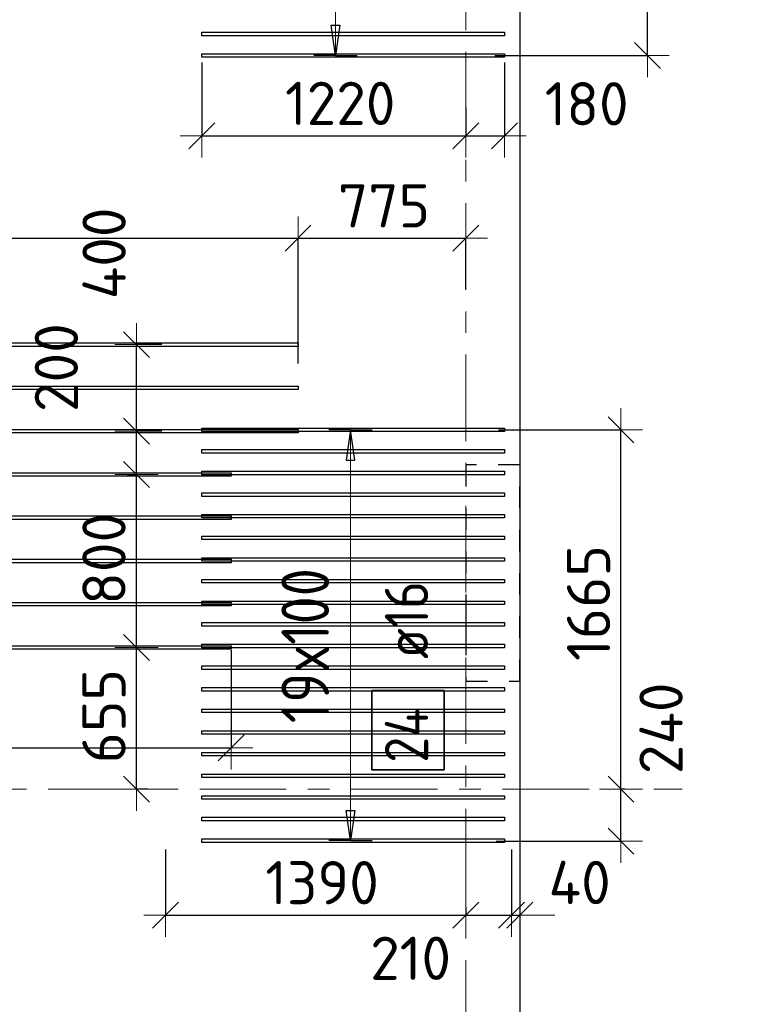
# Model space of a CAD drawing. Header units: metres. Extents: x -38 to 97, y -15 to 21.
# Tile 52 of 256: x 59.54 to 62.97, y 8.01 to 12.56. Entities that reach past the tile are written whole.
import ezdxf

# ---------------------------------------------------------------- set-up
doc = ezdxf.new("R2010")
doc.units = ezdxf.units.M
doc.header["$PDMODE"] = 65
for name, pattern in [('______11', [0.5, 0.4, -0.05, 0, -0.05]), ('______2', [0.0405, 0.03, -0.0105]), ('______5', [1.1, 0.8, -0.1, 0.1, -0.1])]:
    doc.linetypes.add(name, pattern=pattern)
for name, color, linetype, lineweight in [('XR$2$Осевая линия (1)', 7, '______5', 13), ('XR$6$Перекрытие (1)', 7, 'Continuous', 35), ('XR$6$Размерная линия (1)', 7, 'Continuous', 13)]:
    doc.layers.add(name, color=color, linetype=linetype, lineweight=lineweight)
doc.layers.add('XR$6$Арм.стержн.Доп. Арм верхн.зоны Х', color=7, linetype='Continuous', lineweight=35, true_color=0x8c8cff)
doc.layers.add('XR$7$Стена_ бетон несущ.', color=7, linetype='Continuous', lineweight=70, true_color=0xb4b496)
doc.styles.add('ISOCPEUR', font='txt')
doc.dimstyles.new('DIMSTYLE_3', dxfattribs={"dimtxt": 0.2, "dimasz": 0.2, "dimexe": 0, "dimexo": 0, "dimgap": 0.1, "dimtad": 2, "dimdec": 0, "dimlfac": 1000, "dimrnd": 5, "dimzin": 12, "dimdsep": 46, "dimtxsty": 'ISOCPEUR', "dimblk1": 'ALL_ML_STRICH', "dimblk2": 'ALL_ML_STRICH', "dimsah": 1, "dimcen": 0, "dimclrd": 7, "dimclre": 256, "dimclrt": 7, "dimadec": 0, "dimazin": 0, "dimtfac": 1, "dimtdec": 0, "dimtix": 1, "dimtmove": 2, "dimatfit": 3, "dimfxl": 0, "dimtzin": 0, "dimlwd": 0, "dimlwe": -3, "dimarcsym": 0})
doc.dimstyles.new('DIMSTYLE_36', dxfattribs={"dimtxt": 0.2, "dimasz": 0.2, "dimexe": 0, "dimexo": 0, "dimgap": 0.1, "dimtad": 2, "dimdec": 0, "dimlfac": 1000, "dimrnd": 5, "dimzin": 12, "dimdsep": 46, "dimtxsty": 'ISOCPEUR', "dimblk1": 'ALL_ML_STRICH', "dimblk2": 'ALL_ML_STRICH', "dimsah": 1, "dimcen": 0, "dimclrd": 7, "dimclre": 256, "dimclrt": 7, "dimadec": 0, "dimazin": 0, "dimtfac": 1, "dimtdec": 0, "dimtix": 1, "dimtmove": 2, "dimatfit": 3, "dimfxl": 0, "dimtvp": 1.2, "dimtzin": 0, "dimlwd": 0, "dimlwe": -3, "dimarcsym": 0})
doc.dimstyles.new('DIMSTYLE_37', dxfattribs={"dimtxt": 0.2, "dimasz": 0.2, "dimexe": 0, "dimexo": 0, "dimgap": 0.1, "dimtad": 0, "dimdec": 0, "dimlfac": 1000, "dimrnd": 5, "dimzin": 12, "dimdsep": 46, "dimtxsty": 'ISOCPEUR', "dimblk1": 'ALL_ML_STRICH', "dimblk2": 'ALL_ML_STRICH', "dimsah": 1, "dimcen": 0, "dimclrd": 7, "dimclre": 256, "dimclrt": 7, "dimadec": 0, "dimazin": 0, "dimtfac": 1, "dimtdec": 0, "dimtix": 1, "dimtmove": 2, "dimatfit": 3, "dimfxl": 0, "dimtvp": 1.2, "dimtzin": 0, "dimlwd": 0, "dimlwe": -3, "dimarcsym": 0})

# ---------------------------------------------------------------- blocks, each defined once
blk = doc.blocks.new('ALL_ML_STRICH')
at = {"color": 0, "linetype": 'ByBlock', "lineweight": -2}
for p, q in [((0, -0.5), (0, 0.5)), ((-0.3, -0.3), (0.3, 0.3)), ((-1, 0), (0.5, 0))]:
    blk.add_line(p, q, dxfattribs=at)
blk = doc.blocks.new('*D1070')
at = {"layer": 'DEFPOINTS', "color": 7, "linetype": 'Continuous', "lineweight": 13, "transparency": 33554687}
for p in [(56.9245, 11.548), (56.9245, 10.9947), (60.8245, 10.9493)]:
    blk.add_point(p, dxfattribs=at)
at = {"layer": 'XR$6$Размерная линия (1)', "color": 9, "linetype": 'Continuous', "lineweight": -2, "true_color": 0xc7c7c7, "transparency": 33554687}
for p, q in [((56.9245, 11.0147), (56.9245, 11.548)), ((60.8245, 10.9693), (60.8245, 11.548))]:
    blk.add_line(p, q, dxfattribs=at)
at = {"layer": 'XR$6$Размерная линия (1)', "color": 7, "linetype": 'Continuous', "lineweight": -2, "transparency": 33554687}
blk.add_line((56.9245, 11.548), (60.8245, 11.548), dxfattribs=at)
at = {"layer": 'XR$6$Размерная линия (1)', "color": 7, "linetype": 'Continuous', "lineweight": 13, "transparency": 33554687, "xscale": 0.2, "yscale": 0.2, "zscale": 0.2, "rotation": 180}
blk.add_blockref('ALL_ML_STRICH', (56.9245, 11.548), dxfattribs=at)
at = {"layer": 'XR$6$Размерная линия (1)', "color": 7, "linetype": 'Continuous', "lineweight": 13, "transparency": 33554687, "xscale": 0.2, "yscale": 0.2, "zscale": 0.2}
blk.add_blockref('ALL_ML_STRICH', (60.8245, 11.548), dxfattribs=at)
at = {"layer": 'XR$6$Размерная линия (1)', "color": 7, "linetype": 'Continuous', "lineweight": 13, "transparency": 33554687, "insert": (58.8845, 11.698), "char_height": 0.2, "width": 0.8, "attachment_point": 5, "style": 'ISOCPEUR'}
blk.add_mtext('\\A1;{3900}', dxfattribs=at)
blk = doc.blocks.new('*D1071')
at = {"layer": 'DEFPOINTS', "color": 7, "linetype": 'Continuous', "lineweight": 13, "transparency": 33554687}
for p in [(60.8245, 11.548), (61.6, 11.2932), (60.8245, 10.9493)]:
    blk.add_point(p, dxfattribs=at)
at = {"layer": 'XR$6$Размерная линия (1)', "color": 9, "linetype": 'Continuous', "lineweight": -2, "true_color": 0xc7c7c7, "transparency": 33554687}
for p, q in [((60.8245, 10.9693), (60.8245, 11.548)), ((61.6, 11.3132), (61.6, 11.548))]:
    blk.add_line(p, q, dxfattribs=at)
at = {"layer": 'XR$6$Размерная линия (1)', "color": 7, "linetype": 'Continuous', "lineweight": -2, "transparency": 33554687}
blk.add_line((60.8245, 11.548), (61.6, 11.548), dxfattribs=at)
at = {"layer": 'XR$6$Размерная линия (1)', "color": 7, "linetype": 'Continuous', "lineweight": 13, "transparency": 33554687, "xscale": 0.2, "yscale": 0.2, "zscale": 0.2, "rotation": 180}
blk.add_blockref('ALL_ML_STRICH', (60.8245, 11.548), dxfattribs=at)
at = {"layer": 'XR$6$Размерная линия (1)', "color": 7, "linetype": 'Continuous', "lineweight": 13, "transparency": 33554687, "xscale": 0.2, "yscale": 0.2, "zscale": 0.2}
blk.add_blockref('ALL_ML_STRICH', (61.6, 11.548), dxfattribs=at)
at = {"layer": 'XR$6$Размерная линия (1)', "color": 7, "linetype": 'Continuous', "lineweight": 13, "transparency": 33554687, "insert": (61.2222, 11.698), "char_height": 0.2, "width": 0.6, "attachment_point": 5, "style": 'ISOCPEUR'}
blk.add_mtext('\\A1;{775}', dxfattribs=at)
blk = doc.blocks.new('*D1155')
at = {"layer": 'DEFPOINTS', "color": 7, "linetype": 'Continuous', "lineweight": 13, "transparency": 33554687}
for p in [(60.2118, 8.7415), (61.6, 8.4748), (60.2118, 8.4182)]:
    blk.add_point(p, dxfattribs=at)
at = {"layer": 'XR$6$Размерная линия (1)', "color": 9, "linetype": 'Continuous', "lineweight": -2, "true_color": 0xc7c7c7, "transparency": 33554687}
for p, q in [((60.2118, 8.7215), (60.2118, 8.4182)), ((61.6, 8.4548), (61.6, 8.4182))]:
    blk.add_line(p, q, dxfattribs=at)
at = {"layer": 'XR$6$Размерная линия (1)', "color": 7, "linetype": 'Continuous', "lineweight": -2, "transparency": 33554687}
blk.add_line((60.2118, 8.4182), (61.6, 8.4182), dxfattribs=at)
at = {"layer": 'XR$6$Размерная линия (1)', "color": 7, "linetype": 'Continuous', "lineweight": 13, "transparency": 33554687, "xscale": 0.2, "yscale": 0.2, "zscale": 0.2, "rotation": 180}
blk.add_blockref('ALL_ML_STRICH', (60.2118, 8.4182), dxfattribs=at)
at = {"layer": 'XR$6$Размерная линия (1)', "color": 7, "linetype": 'Continuous', "lineweight": 13, "transparency": 33554687, "xscale": 0.2, "yscale": 0.2, "zscale": 0.2}
blk.add_blockref('ALL_ML_STRICH', (61.6, 8.4182), dxfattribs=at)
at = {"layer": 'XR$6$Размерная линия (1)', "color": 7, "linetype": 'Continuous', "lineweight": 13, "transparency": 33554687, "insert": (60.9359, 8.5682), "char_height": 0.2, "width": 0.8, "attachment_point": 5, "style": 'ISOCPEUR'}
blk.add_mtext('\\A1;{1390}', dxfattribs=at)
blk = doc.blocks.new('*D1156')
at = {"layer": 'DEFPOINTS', "color": 7, "linetype": 'Continuous', "lineweight": 13, "transparency": 33554687}
for p in [(61.8118, 8.7415), (61.6, 8.4748), (61.6, 8.4182)]:
    blk.add_point(p, dxfattribs=at)
at = {"layer": 'XR$6$Размерная линия (1)', "color": 9, "linetype": 'Continuous', "lineweight": -2, "true_color": 0xc7c7c7, "transparency": 33554687}
for p, q in [((61.8118, 8.7215), (61.8118, 8.4182)), ((61.6, 8.4548), (61.6, 8.4182))]:
    blk.add_line(p, q, dxfattribs=at)
at = {"layer": 'XR$6$Размерная линия (1)', "color": 7, "linetype": 'Continuous', "lineweight": -2, "transparency": 33554687}
blk.add_line((61.6, 8.4182), (61.8118, 8.4182), dxfattribs=at)
at = {"layer": 'XR$6$Размерная линия (1)', "color": 7, "linetype": 'Continuous', "lineweight": 13, "transparency": 33554687, "xscale": 0.2, "yscale": 0.2, "zscale": 0.2, "rotation": 180}
blk.add_blockref('ALL_ML_STRICH', (61.6, 8.4182), dxfattribs=at)
at = {"layer": 'XR$6$Размерная линия (1)', "color": 7, "linetype": 'Continuous', "lineweight": 13, "transparency": 33554687, "xscale": 0.2, "yscale": 0.2, "zscale": 0.2}
blk.add_blockref('ALL_ML_STRICH', (61.8118, 8.4182), dxfattribs=at)
at = {"layer": 'XR$6$Размерная линия (1)', "color": 7, "linetype": 'Continuous', "lineweight": 13, "transparency": 33554687, "insert": (61.3451, 8.2187), "char_height": 0.2, "width": 0.6, "attachment_point": 5, "style": 'ISOCPEUR'}
blk.add_mtext('\\A1;{210}', dxfattribs=at)
blk = doc.blocks.new('*D1157')
at = {"layer": 'DEFPOINTS', "color": 7, "linetype": 'Continuous', "lineweight": 13, "transparency": 33554687}
for p in [(61.8118, 8.7415), (61.85, 8.7402), (61.8118, 8.4182)]:
    blk.add_point(p, dxfattribs=at)
at = {"layer": 'XR$6$Размерная линия (1)', "color": 9, "linetype": 'Continuous', "lineweight": -2, "true_color": 0xc7c7c7, "transparency": 33554687}
for p, q in [((61.8118, 8.7215), (61.8118, 8.4182)), ((61.85, 8.7202), (61.85, 8.4182))]:
    blk.add_line(p, q, dxfattribs=at)
at = {"layer": 'XR$6$Размерная линия (1)', "color": 7, "linetype": 'Continuous', "lineweight": -2, "transparency": 33554687}
blk.add_line((61.8118, 8.4182), (61.85, 8.4182), dxfattribs=at)
at = {"layer": 'XR$6$Размерная линия (1)', "color": 7, "linetype": 'Continuous', "lineweight": 13, "transparency": 33554687, "xscale": 0.2, "yscale": 0.2, "zscale": 0.2}
blk.add_blockref('ALL_ML_STRICH', (61.85, 8.4182), dxfattribs=at)
at = {"layer": 'XR$6$Размерная линия (1)', "color": 7, "linetype": 'Continuous', "lineweight": 13, "transparency": 33554687, "xscale": 0.2, "yscale": 0.2, "zscale": 0.2, "rotation": 180}
blk.add_blockref('ALL_ML_STRICH', (61.8118, 8.4182), dxfattribs=at)
at = {"layer": 'XR$6$Размерная линия (1)', "color": 7, "linetype": 'Continuous', "lineweight": 13, "transparency": 33554687, "insert": (62.1266, 8.5691), "char_height": 0.2, "width": 0.4, "attachment_point": 5, "style": 'ISOCPEUR'}
blk.add_mtext('\\A1;{40}', dxfattribs=at)
blk = doc.blocks.new('*D1161')
at = {"layer": 'DEFPOINTS', "color": 7, "linetype": 'Continuous', "lineweight": 13, "transparency": 33554687}
for p in [(57.645, 9.6639), (60.515, 9.6639), (57.645, 9.1921)]:
    blk.add_point(p, dxfattribs=at)
at = {"layer": 'XR$6$Размерная линия (1)', "color": 9, "linetype": 'Continuous', "lineweight": -2, "true_color": 0xc7c7c7, "transparency": 33554687}
for p, q in [((57.645, 9.6439), (57.645, 9.1921)), ((60.515, 9.6439), (60.515, 9.1921))]:
    blk.add_line(p, q, dxfattribs=at)
at = {"layer": 'XR$6$Размерная линия (1)', "color": 7, "linetype": 'Continuous', "lineweight": -2, "transparency": 33554687}
blk.add_line((57.645, 9.1921), (60.515, 9.1921), dxfattribs=at)
at = {"layer": 'XR$6$Размерная линия (1)', "color": 7, "linetype": 'Continuous', "lineweight": 13, "transparency": 33554687, "xscale": 0.2, "yscale": 0.2, "zscale": 0.2, "rotation": 180}
blk.add_blockref('ALL_ML_STRICH', (57.645, 9.1921), dxfattribs=at)
at = {"layer": 'XR$6$Размерная линия (1)', "color": 7, "linetype": 'Continuous', "lineweight": 13, "transparency": 33554687, "xscale": 0.2, "yscale": 0.2, "zscale": 0.2}
blk.add_blockref('ALL_ML_STRICH', (60.515, 9.1921), dxfattribs=at)
at = {"layer": 'XR$6$Размерная линия (1)', "color": 7, "linetype": 'Continuous', "lineweight": 13, "transparency": 33554687, "insert": (59.09, 9.3421), "char_height": 0.2, "width": 0.8, "attachment_point": 5, "style": 'ISOCPEUR'}
blk.add_mtext('\\A1;{2870}', dxfattribs=at)
blk = doc.blocks.new('*D1162')
at = {"layer": 'DEFPOINTS', "color": 7, "linetype": 'Continuous', "lineweight": 13, "transparency": 33554687}
for p in [(60.1183, 9.6559), (60.0776, 9), (60.1507, 9)]:
    blk.add_point(p, dxfattribs=at)
at = {"layer": 'XR$6$Размерная линия (1)', "color": 9, "linetype": 'Continuous', "lineweight": -2, "true_color": 0xc7c7c7, "transparency": 33554687}
for p, q in [((60.0776, 9.6559), (60.0776, 9.6559)), ((60.1307, 9), (60.0776, 9))]:
    blk.add_line(p, q, dxfattribs=at)
at = {"layer": 'XR$6$Размерная линия (1)', "color": 7, "linetype": 'Continuous', "lineweight": -2, "transparency": 33554687}
blk.add_line((60.0776, 9), (60.0776, 9.6559), dxfattribs=at)
at = {"layer": 'XR$6$Размерная линия (1)', "color": 7, "linetype": 'Continuous', "lineweight": 13, "transparency": 33554687, "xscale": 0.2, "yscale": 0.2, "zscale": 0.2}
for p, rotation in [((60.0776, 9.6559), 90), ((60.0776, 9), 270)]:
    blk.add_blockref('ALL_ML_STRICH', p, dxfattribs=dict(at, rotation=rotation))
at = {"layer": 'XR$6$Размерная линия (1)', "color": 7, "linetype": 'Continuous', "lineweight": 13, "transparency": 33554687, "insert": (59.9276, 9.3379), "char_height": 0.2, "width": 0.6, "attachment_point": 5, "rotation": 90, "style": 'ISOCPEUR'}
blk.add_mtext('\\A1;{655}', dxfattribs=at)
blk = doc.blocks.new('*D1163')
at = {"layer": 'DEFPOINTS', "color": 7, "linetype": 'Continuous', "lineweight": 13, "transparency": 33554687}
for p in [(60.0145, 10.4559), (60.0776, 9.6559), (60.1183, 9.6559)]:
    blk.add_point(p, dxfattribs=at)
at = {"layer": 'XR$6$Размерная линия (1)', "color": 9, "linetype": 'Continuous', "lineweight": -2, "true_color": 0xc7c7c7, "transparency": 33554687}
for p, q in [((60.0345, 10.4559), (60.0776, 10.4559)), ((60.0776, 9.6559), (60.0776, 9.6559))]:
    blk.add_line(p, q, dxfattribs=at)
at = {"layer": 'XR$6$Размерная линия (1)', "color": 7, "linetype": 'Continuous', "lineweight": -2, "transparency": 33554687}
blk.add_line((60.0776, 9.6559), (60.0776, 10.4559), dxfattribs=at)
at = {"layer": 'XR$6$Размерная линия (1)', "color": 7, "linetype": 'Continuous', "lineweight": 13, "transparency": 33554687, "xscale": 0.2, "yscale": 0.2, "zscale": 0.2}
for p, rotation in [((60.0776, 10.4559), 90), ((60.0776, 9.6559), 270)]:
    blk.add_blockref('ALL_ML_STRICH', p, dxfattribs=dict(at, rotation=rotation))
at = {"layer": 'XR$6$Размерная линия (1)', "color": 7, "linetype": 'Continuous', "lineweight": 13, "transparency": 33554687, "insert": (59.9276, 10.0659), "char_height": 0.2, "width": 0.6, "attachment_point": 5, "rotation": 90, "style": 'ISOCPEUR'}
blk.add_mtext('\\A1;{800}', dxfattribs=at)
blk = doc.blocks.new('*D1164')
at = {"layer": 'DEFPOINTS', "color": 7, "linetype": 'Continuous', "lineweight": 13, "transparency": 33554687}
for p in [(60.2156, 10.6559), (60.0145, 10.4559), (60.0776, 10.4559)]:
    blk.add_point(p, dxfattribs=at)
at = {"layer": 'XR$6$Размерная линия (1)', "color": 9, "linetype": 'Continuous', "lineweight": -2, "true_color": 0xc7c7c7, "transparency": 33554687}
for p, q in [((60.1956, 10.6559), (60.0776, 10.6559)), ((60.0345, 10.4559), (60.0776, 10.4559))]:
    blk.add_line(p, q, dxfattribs=at)
at = {"layer": 'XR$6$Размерная линия (1)', "color": 7, "linetype": 'Continuous', "lineweight": -2, "transparency": 33554687}
blk.add_line((60.0776, 10.4559), (60.0776, 10.6559), dxfattribs=at)
at = {"layer": 'XR$6$Размерная линия (1)', "color": 7, "linetype": 'Continuous', "lineweight": 13, "transparency": 33554687, "xscale": 0.2, "yscale": 0.2, "zscale": 0.2}
for p, rotation in [((60.0776, 10.6559), 90), ((60.0776, 10.4559), 270)]:
    blk.add_blockref('ALL_ML_STRICH', p, dxfattribs=dict(at, rotation=rotation))
at = {"layer": 'XR$6$Размерная линия (1)', "color": 7, "linetype": 'Continuous', "lineweight": 13, "transparency": 33554687, "insert": (59.7074, 10.9498), "char_height": 0.2, "width": 0.6, "attachment_point": 5, "rotation": 90, "style": 'ISOCPEUR'}
blk.add_mtext('\\A1;{200}', dxfattribs=at)
blk = doc.blocks.new('*D1165')
at = {"layer": 'DEFPOINTS', "color": 7, "linetype": 'Continuous', "lineweight": 13, "transparency": 33554687}
for p in [(60.2156, 11.0559), (60.0776, 10.6559), (60.2156, 10.6559)]:
    blk.add_point(p, dxfattribs=at)
at = {"layer": 'XR$6$Размерная линия (1)', "color": 9, "linetype": 'Continuous', "lineweight": -2, "true_color": 0xc7c7c7, "transparency": 33554687}
for p, q in [((60.1956, 11.0559), (60.0776, 11.0559)), ((60.1956, 10.6559), (60.0776, 10.6559))]:
    blk.add_line(p, q, dxfattribs=at)
at = {"layer": 'XR$6$Размерная линия (1)', "color": 7, "linetype": 'Continuous', "lineweight": -2, "transparency": 33554687}
blk.add_line((60.0776, 10.6559), (60.0776, 11.0559), dxfattribs=at)
at = {"layer": 'XR$6$Размерная линия (1)', "color": 7, "linetype": 'Continuous', "lineweight": 13, "transparency": 33554687, "xscale": 0.2, "yscale": 0.2, "zscale": 0.2}
for p, rotation in [((60.0776, 11.0559), 90), ((60.0776, 10.6559), 270)]:
    blk.add_blockref('ALL_ML_STRICH', p, dxfattribs=dict(at, rotation=rotation))
at = {"layer": 'XR$6$Размерная линия (1)', "color": 7, "linetype": 'Continuous', "lineweight": 13, "transparency": 33554687, "insert": (59.9281, 11.478), "char_height": 0.2, "width": 0.6, "attachment_point": 5, "rotation": 90, "style": 'ISOCPEUR'}
blk.add_mtext('\\A1;{400}', dxfattribs=at)
blk = doc.blocks.new('*D1316')
at = {"layer": 'DEFPOINTS', "color": 7, "linetype": 'Continuous', "lineweight": 13, "transparency": 33554687}
for p in [(62.3551, 9), (61.7201, 8.7605), (62.3177, 8.7605)]:
    blk.add_point(p, dxfattribs=at)
at = {"layer": 'XR$6$Размерная линия (1)', "color": 9, "linetype": 'Continuous', "lineweight": -2, "true_color": 0xc7c7c7, "transparency": 33554687}
for p, q in [((62.3351, 9), (62.3177, 9)), ((61.7401, 8.7605), (62.3177, 8.7605))]:
    blk.add_line(p, q, dxfattribs=at)
at = {"layer": 'XR$6$Размерная линия (1)', "color": 7, "linetype": 'Continuous', "lineweight": -2, "transparency": 33554687}
blk.add_line((62.3177, 8.7605), (62.3177, 9), dxfattribs=at)
at = {"layer": 'XR$6$Размерная линия (1)', "color": 7, "linetype": 'Continuous', "lineweight": 13, "transparency": 33554687, "xscale": 0.2, "yscale": 0.2, "zscale": 0.2}
for p, rotation in [((62.3177, 9), 90), ((62.3177, 8.7605), 270)]:
    blk.add_blockref('ALL_ML_STRICH', p, dxfattribs=dict(at, rotation=rotation))
at = {"layer": 'XR$6$Размерная линия (1)', "color": 7, "linetype": 'Continuous', "lineweight": 13, "transparency": 33554687, "insert": (62.5029, 9.2819), "char_height": 0.2, "width": 0.6, "attachment_point": 5, "rotation": 90, "style": 'ISOCPEUR'}
blk.add_mtext('\\A1;{240}', dxfattribs=at)
blk = doc.blocks.new('*D1317')
at = {"layer": 'DEFPOINTS', "color": 7, "linetype": 'Continuous', "lineweight": 13, "transparency": 33554687}
for p in [(61.7307, 10.6625), (62.3177, 9), (62.3551, 9)]:
    blk.add_point(p, dxfattribs=at)
at = {"layer": 'XR$6$Размерная линия (1)', "color": 9, "linetype": 'Continuous', "lineweight": -2, "true_color": 0xc7c7c7, "transparency": 33554687}
for p, q in [((61.7507, 10.6625), (62.3177, 10.6625)), ((62.3351, 9), (62.3177, 9))]:
    blk.add_line(p, q, dxfattribs=at)
at = {"layer": 'XR$6$Размерная линия (1)', "color": 7, "linetype": 'Continuous', "lineweight": -2, "transparency": 33554687}
blk.add_line((62.3177, 9), (62.3177, 10.6625), dxfattribs=at)
at = {"layer": 'XR$6$Размерная линия (1)', "color": 7, "linetype": 'Continuous', "lineweight": 13, "transparency": 33554687, "xscale": 0.2, "yscale": 0.2, "zscale": 0.2}
for p, rotation in [((62.3177, 10.6625), 90), ((62.3177, 9), 270)]:
    blk.add_blockref('ALL_ML_STRICH', p, dxfattribs=dict(at, rotation=rotation))
at = {"layer": 'XR$6$Размерная линия (1)', "color": 7, "linetype": 'Continuous', "lineweight": 13, "transparency": 33554687, "insert": (62.1677, 9.8613), "char_height": 0.2, "width": 0.8, "attachment_point": 5, "rotation": 90, "style": 'ISOCPEUR'}
blk.add_mtext('\\A1;{1665}', dxfattribs=at)
blk = doc.blocks.new('*D1318')
at = {"layer": 'DEFPOINTS', "color": 7, "linetype": 'Continuous', "lineweight": 13, "transparency": 33554687}
for p in [(60.3794, 12.3807), (61.6, 12.1326), (60.3794, 12.0216)]:
    blk.add_point(p, dxfattribs=at)
at = {"layer": 'XR$6$Размерная линия (1)', "color": 9, "linetype": 'Continuous', "lineweight": -2, "true_color": 0xc7c7c7, "transparency": 33554687}
for p, q in [((60.3794, 12.3607), (60.3794, 12.0216)), ((61.6, 12.1526), (61.6, 12.0216))]:
    blk.add_line(p, q, dxfattribs=at)
at = {"layer": 'XR$6$Размерная линия (1)', "color": 7, "linetype": 'Continuous', "lineweight": -2, "transparency": 33554687}
blk.add_line((60.3794, 12.0216), (61.6, 12.0216), dxfattribs=at)
at = {"layer": 'XR$6$Размерная линия (1)', "color": 7, "linetype": 'Continuous', "lineweight": 13, "transparency": 33554687, "xscale": 0.2, "yscale": 0.2, "zscale": 0.2, "rotation": 180}
blk.add_blockref('ALL_ML_STRICH', (60.3794, 12.0216), dxfattribs=at)
at = {"layer": 'XR$6$Размерная линия (1)', "color": 7, "linetype": 'Continuous', "lineweight": 13, "transparency": 33554687, "xscale": 0.2, "yscale": 0.2, "zscale": 0.2}
blk.add_blockref('ALL_ML_STRICH', (61.6, 12.0216), dxfattribs=at)
at = {"layer": 'XR$6$Размерная линия (1)', "color": 7, "linetype": 'Continuous', "lineweight": 13, "transparency": 33554687, "insert": (61.0197, 12.1716), "char_height": 0.2, "width": 0.8, "attachment_point": 5, "style": 'ISOCPEUR'}
blk.add_mtext('\\A1;{1220}', dxfattribs=at)
blk = doc.blocks.new('*D1319')
at = {"layer": 'DEFPOINTS', "color": 7, "linetype": 'Continuous', "lineweight": 13, "transparency": 33554687}
for p in [(61.7794, 12.3807), (61.6, 12.1326), (61.6, 12.0216)]:
    blk.add_point(p, dxfattribs=at)
at = {"layer": 'XR$6$Размерная линия (1)', "color": 9, "linetype": 'Continuous', "lineweight": -2, "true_color": 0xc7c7c7, "transparency": 33554687}
for p, q in [((61.7794, 12.3607), (61.7794, 12.0216)), ((61.6, 12.1526), (61.6, 12.0216))]:
    blk.add_line(p, q, dxfattribs=at)
at = {"layer": 'XR$6$Размерная линия (1)', "color": 7, "linetype": 'Continuous', "lineweight": -2, "transparency": 33554687}
blk.add_line((61.6, 12.0216), (61.7794, 12.0216), dxfattribs=at)
at = {"layer": 'XR$6$Размерная линия (1)', "color": 7, "linetype": 'Continuous', "lineweight": 13, "transparency": 33554687, "xscale": 0.2, "yscale": 0.2, "zscale": 0.2, "rotation": 180}
blk.add_blockref('ALL_ML_STRICH', (61.6, 12.0216), dxfattribs=at)
at = {"layer": 'XR$6$Размерная линия (1)', "color": 7, "linetype": 'Continuous', "lineweight": 13, "transparency": 33554687, "xscale": 0.2, "yscale": 0.2, "zscale": 0.2}
blk.add_blockref('ALL_ML_STRICH', (61.7794, 12.0216), dxfattribs=at)
at = {"layer": 'XR$6$Размерная линия (1)', "color": 7, "linetype": 'Continuous', "lineweight": 13, "transparency": 33554687, "insert": (62.159, 12.1698), "char_height": 0.2, "width": 0.6, "attachment_point": 5, "style": 'ISOCPEUR'}
blk.add_mtext('\\A1;{180}', dxfattribs=at)
blk = doc.blocks.new('*D1322')
at = {"layer": 'DEFPOINTS', "color": 7, "linetype": 'Continuous', "lineweight": 13, "transparency": 33554687}
for p in [(62.1346, 12.8), (61.7137, 12.3925), (62.4397, 12.3925)]:
    blk.add_point(p, dxfattribs=at)
at = {"layer": 'XR$6$Размерная линия (1)', "color": 9, "linetype": 'Continuous', "lineweight": -2, "true_color": 0xc7c7c7, "transparency": 33554687}
for p, q in [((62.1546, 12.8), (62.4397, 12.8)), ((61.7337, 12.3925), (62.4397, 12.3925))]:
    blk.add_line(p, q, dxfattribs=at)
at = {"layer": 'XR$6$Размерная линия (1)', "color": 7, "linetype": 'Continuous', "lineweight": -2, "transparency": 33554687}
blk.add_line((62.4397, 12.3925), (62.4397, 12.8), dxfattribs=at)
at = {"layer": 'XR$6$Размерная линия (1)', "color": 7, "linetype": 'Continuous', "lineweight": 13, "transparency": 33554687, "xscale": 0.2, "yscale": 0.2, "zscale": 0.2}
for p, rotation in [((62.4397, 12.8), 90), ((62.4397, 12.3925), 270)]:
    blk.add_blockref('ALL_ML_STRICH', p, dxfattribs=dict(at, rotation=rotation))
at = {"layer": 'XR$6$Размерная линия (1)', "color": 7, "linetype": 'Continuous', "lineweight": 13, "transparency": 33554687, "insert": (62.8397, 13.3063), "char_height": 0.2, "width": 0.6, "attachment_point": 5, "rotation": 90, "style": 'ISOCPEUR'}
blk.add_mtext('\\A1;{405}', dxfattribs=at)

msp = doc.modelspace()

# ---------------------------------------------------------------- linework, layer by layer
at = {"layer": 'XR$2$Осевая линия (1)', "color": 253, "linetype": '______11', "lineweight": 13, "true_color": 0xa0a0a0, "transparency": 33554687}
for p, q in [((61.6, -3.39), (61.6, 19.78)), ((-2.63, 9), (62.6, 9))]:
    msp.add_line(p, q, dxfattribs=at)
at = {"layer": 'XR$6$Арм.стержн.Доп. Арм верхн.зоны Х', "color": 7, "linetype": 'Continuous', "lineweight": 13, "transparency": 33554687}
for p, q in [((60.9973, 12.3925), (60.9973, 14.2925)), ((60.9973, 12.3925), (60.9973, 12.3925)), ((61.0678, 10.6625), (61.0678, 10.6625)), ((61.0678, 8.7625), (61.0678, 10.6625)), ((61.0678, 8.7625), (61.0678, 8.7625))]:
    msp.add_line(p, q, dxfattribs=at)
at = {"layer": 'XR$6$Арм.стержн.Доп. Арм верхн.зоны Х', "color": 7, "linetype": 'Continuous', "lineweight": 25, "transparency": 33554687}
for p, q in [((60.9973, 12.3925), (60.9773, 12.5325)), ((60.9773, 12.5325), (61.0173, 12.5325)), ((61.0173, 12.5325), (60.9973, 12.3925)), ((61.0678, 10.6625), (61.0478, 10.5225)), ((61.0878, 10.5225), (61.0678, 10.6625)), ((61.0478, 10.5225), (61.0878, 10.5225)), ((61.0678, 8.7625), (61.0478, 8.9025)), ((61.0478, 8.9025), (61.0878, 8.9025)), ((61.0878, 8.9025), (61.0678, 8.7625))]:
    msp.add_line(p, q, dxfattribs=at)
at = {"layer": 'XR$6$Арм.стержн.Доп. Арм верхн.зоны Х', "color": 253, "linetype": 'Continuous', "lineweight": -3, "true_color": 0xa0a0a0, "transparency": 33554687}
for p, q in [((60.9973, 12.3925), (60.8973, 12.3925)), ((60.9973, 12.3925), (61.0973, 12.3925)), ((61.0678, 10.6625), (60.9678, 10.6625)), ((61.0678, 10.6625), (61.1678, 10.6625)), ((61.0678, 8.7625), (60.9678, 8.7625)), ((61.0678, 8.7625), (61.1678, 8.7625))]:
    msp.add_line(p, q, dxfattribs=at)
at = {"layer": 'XR$6$Арм.стержн.Доп. Арм верхн.зоны Х', "color": 7, "linetype": 'Continuous', "lineweight": 25, "transparency": 33554687}
for points in [[(61.7794, 12.4845), (60.3794, 12.4845), (60.3794, 12.5005), (61.7794, 12.5005), (61.7794, 12.4845)], [(61.7794, 12.3845), (60.3794, 12.3845), (60.3794, 12.4005), (61.7794, 12.4005), (61.7794, 12.3845)], [(60.8245, 11.0479), (56.9245, 11.0479), (56.9245, 11.0639), (60.8245, 11.0639), (60.8245, 11.0479)], [(60.8245, 10.8479), (56.9245, 10.8479), (56.9245, 10.8639), (60.8245, 10.8639), (60.8245, 10.8479)], [(60.8245, 10.6479), (56.9245, 10.6479), (56.9245, 10.6639), (60.8245, 10.6639), (60.8245, 10.6479)], [(61.7794, 10.6545), (60.3794, 10.6545), (60.3794, 10.6705), (61.7794, 10.6705), (61.7794, 10.6545)], [(61.7794, 10.5545), (60.3794, 10.5545), (60.3794, 10.5705), (61.7794, 10.5705), (61.7794, 10.5545)], [(57.645, 10.4639), (60.515, 10.4639), (60.515, 10.4479), (57.645, 10.4479), (57.645, 10.4639)], [(61.7794, 10.4545), (60.3794, 10.4545), (60.3794, 10.4705), (61.7794, 10.4705), (61.7794, 10.4545)], [(61.7794, 10.3545), (60.3794, 10.3545), (60.3794, 10.3705), (61.7794, 10.3705), (61.7794, 10.3545)], [(57.645, 10.2639), (60.515, 10.2639), (60.515, 10.2479), (57.645, 10.2479), (57.645, 10.2639)], [(61.7794, 10.2545), (60.3794, 10.2545), (60.3794, 10.2705), (61.7794, 10.2705), (61.7794, 10.2545)], [(61.7794, 10.1545), (60.3794, 10.1545), (60.3794, 10.1705), (61.7794, 10.1705), (61.7794, 10.1545)], [(57.645, 10.0639), (60.515, 10.0639), (60.515, 10.0479), (57.645, 10.0479), (57.645, 10.0639)], [(61.7794, 10.0545), (60.3794, 10.0545), (60.3794, 10.0705), (61.7794, 10.0705), (61.7794, 10.0545)], [(61.7794, 9.9545), (60.3794, 9.9545), (60.3794, 9.9705), (61.7794, 9.9705), (61.7794, 9.9545)], [(57.645, 9.8639), (60.515, 9.8639), (60.515, 9.8479), (57.645, 9.8479), (57.645, 9.8639)], [(61.7794, 9.8545), (60.3794, 9.8545), (60.3794, 9.8705), (61.7794, 9.8705), (61.7794, 9.8545)], [(61.7794, 9.7545), (60.3794, 9.7545), (60.3794, 9.7705), (61.7794, 9.7705), (61.7794, 9.7545)], [(57.645, 9.6639), (60.515, 9.6639), (60.515, 9.6479), (57.645, 9.6479), (57.645, 9.6639)], [(61.7794, 9.6545), (60.3794, 9.6545), (60.3794, 9.6705), (61.7794, 9.6705), (61.7794, 9.6545)], [(61.7794, 9.5545), (60.3794, 9.5545), (60.3794, 9.5705), (61.7794, 9.5705), (61.7794, 9.5545)], [(61.7794, 9.4545), (60.3794, 9.4545), (60.3794, 9.4705), (61.7794, 9.4705), (61.7794, 9.4545)], [(61.7794, 9.3545), (60.3794, 9.3545), (60.3794, 9.3705), (61.7794, 9.3705), (61.7794, 9.3545)], [(61.7794, 9.2545), (60.3794, 9.2545), (60.3794, 9.2705), (61.7794, 9.2705), (61.7794, 9.2545)], [(61.7794, 9.1545), (60.3794, 9.1545), (60.3794, 9.1705), (61.7794, 9.1705), (61.7794, 9.1545)], [(61.7794, 9.0545), (60.3794, 9.0545), (60.3794, 9.0705), (61.7794, 9.0705), (61.7794, 9.0545)], [(61.7794, 8.9545), (60.3794, 8.9545), (60.3794, 8.9705), (61.7794, 8.9705), (61.7794, 8.9545)], [(61.7794, 8.8545), (60.3794, 8.8545), (60.3794, 8.8705), (61.7794, 8.8705), (61.7794, 8.8545)], [(61.7794, 8.7545), (60.3794, 8.7545), (60.3794, 8.7705), (61.7794, 8.7705), (61.7794, 8.7545)]]:
    msp.add_lwpolyline(points, dxfattribs=at)
at = {"layer": 'XR$6$Арм.стержн.Доп. Арм верхн.зоны Х', "color": 7, "linetype": 'Continuous', "lineweight": 35, "transparency": 33554687}
msp.add_lwpolyline([(61.4996, 9.0895), (61.4996, 9.4561), (61.1663, 9.4561), (61.1663, 9.0895), (61.4996, 9.0895)], dxfattribs=at)
at = {"layer": 'XR$6$Перекрытие (1)', "color": 7, "linetype": 'Continuous', "lineweight": 25, "transparency": 33554687}
msp.add_line((61.85, 16.6502), (61.85, -0.2498), dxfattribs=at)
at = {"layer": 'XR$7$Стена_ бетон несущ.', "color": 253, "linetype": '______2', "lineweight": -3, "true_color": 0xa0a0a0, "transparency": 33554687}
for p, q in [((61.6, 10.5), (61.6, 10.3)), ((61.85, 10.5), (61.6, 10.5)), ((61.85, 9.5), (61.85, 10.5)), ((61.6, 10.3), (61.6, 9.8)), ((61.6, 9.8), (61.6, 9.72)), ((61.6, 9.72), (61.6, 9.5)), ((61.6, 9.5), (61.85, 9.5))]:
    msp.add_line(p, q, dxfattribs=at)

# ---------------------------------------------------------------- texts
at = {"layer": 'XR$6$Арм.стержн.Доп. Арм верхн.зоны Х', "color": 7, "linetype": 'Continuous', "lineweight": 13, "transparency": 33554687, "insert": (60.9678, 9.3055), "char_height": 0.22, "width": 0.930455, "attachment_point": 7, "rotation": 90, "style": 'ISOCPEUR'}
msp.add_mtext('\\W0.86;19x100', dxfattribs=at)
at = {"layer": 'XR$6$Арм.стержн.Доп. Арм верхн.зоны Х', "color": 7, "linetype": 'Continuous', "lineweight": 25, "transparency": 33554687, "char_height": 0.2, "attachment_point": 7, "rotation": 90, "style": 'ISOCPEUR'}
for s, insert, width in [('\\W0.89; ø16 ', (61.4263, 9.4895), 0.749105), ('\\W0.88;24', (61.4263, 9.1228), 0.387995)]:
    msp.add_mtext(s, dxfattribs=dict(at, insert=insert, width=width))

# ---------------------------------------------------------------- dimensions: what is measured, and where the dimension line sits
at = {"layer": 'XR$6$Размерная линия (1)', "color": 7, "linetype": 'Continuous', "lineweight": 13, "transparency": 33554687}
for base, p1, p2, dimstyle, picture, middle in [((62.43971, 12.8), (61.73369, 12.39251), (62.15457, 12.8), 'DIMSTYLE_37', '*D1322', (62.83971, 13.30626)), ((60.0776, 11.0559), (60.1956, 10.6559), (60.1956, 11.0559), 'DIMSTYLE_36', '*D1165', (59.9281, 11.478)), ((60.0776, 10.6559), (60.0345, 10.4559), (60.1956, 10.6559), 'DIMSTYLE_36', '*D1164', (59.7074, 10.9498)), ((62.31766, 10.66251), (62.33512, 9), (61.75067, 10.66251), 'DIMSTYLE_3', '*D1317', (62.16766, 9.86126)), ((60.0776, 10.4559), (60.0776, 9.6559), (60.0345, 10.4559), 'DIMSTYLE_3', '*D1163', (59.9276, 10.0659)), ((60.0776, 9.6559), (60.1307, 9), (60.0776, 9.6559), 'DIMSTYLE_3', '*D1162', (59.9276, 9.3379)), ((62.31766, 9), (61.74005, 8.76047), (62.33512, 9), 'DIMSTYLE_37', '*D1316', (62.50286, 9.28189))]:
    dim = msp.add_linear_dim(base=base, p1=p1, p2=p2, angle=90, dimstyle=dimstyle, override={"dimpost": '<>', "dimclrd": 7, "dimclre": 9, "dimclrt": 7, "dimlwd": 0, "dimlwe": 65533}, dxfattribs=at)
    dim.commit()
    dim.dimension.update_dxf_attribs({"geometry": picture, "text_midpoint": middle, "dimtype": 160})
for base, p1, p2, dimstyle, picture, middle in [((61.6, 12.0216), (60.3794, 12.3607), (61.6, 12.1526), 'DIMSTYLE_3', '*D1318', (61.0197, 12.1716)), ((61.7794, 12.0216), (61.6, 12.1526), (61.7794, 12.3607), 'DIMSTYLE_36', '*D1319', (62.159, 12.1698)), ((60.8245, 11.548), (56.9245, 11.0147), (60.8245, 10.9693), 'DIMSTYLE_3', '*D1070', (58.8845, 11.698)), ((61.6, 11.54803), (60.82448, 10.9693), (61.6, 11.31316), 'DIMSTYLE_3', '*D1071', (61.22224, 11.69803)), ((60.515, 9.1921), (57.645, 9.6439), (60.515, 9.6439), 'DIMSTYLE_3', '*D1161', (59.09, 9.3421)), ((61.6, 8.4182), (60.2118, 8.7215), (61.6, 8.4548), 'DIMSTYLE_3', '*D1155', (60.9359, 8.5682)), ((61.8118, 8.4182), (61.6, 8.4548), (61.8118, 8.7215), 'DIMSTYLE_37', '*D1156', (61.3451, 8.2187)), ((61.85, 8.4182), (61.8118, 8.7215), (61.85, 8.7202), 'DIMSTYLE_36', '*D1157', (62.1266, 8.5691))]:
    dim = msp.add_linear_dim(base=base, p1=p1, p2=p2, dimstyle=dimstyle, override={"dimpost": '<>', "dimclrd": 7, "dimclre": 9, "dimclrt": 7, "dimlwd": 0, "dimlwe": 65533}, dxfattribs=at)
    dim.commit()
    dim.dimension.update_dxf_attribs({"geometry": picture, "text_midpoint": middle, "dimtype": 160})

doc.saveas('drawing.dxf')
